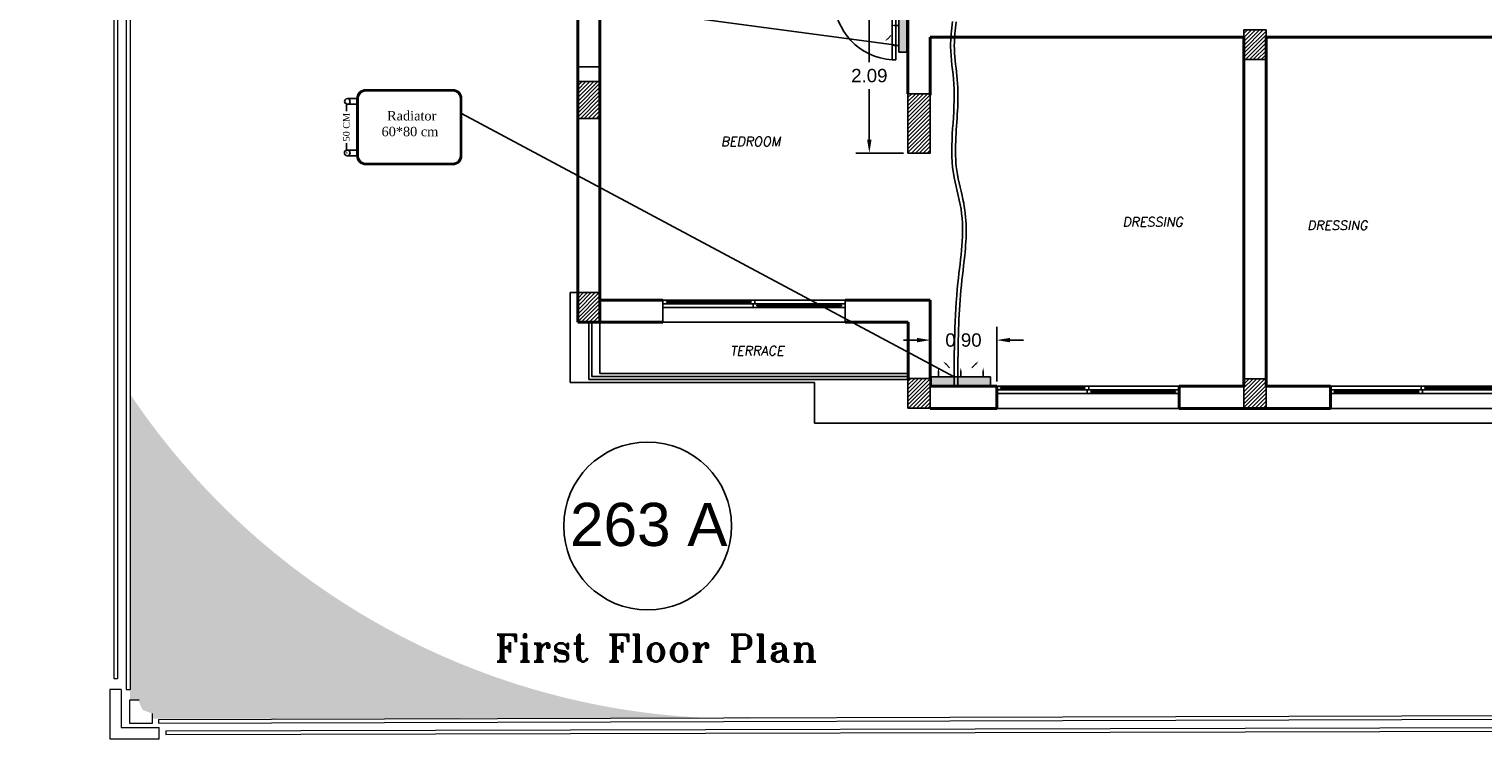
# Model space of a CAD drawing. Header units: metres. Extents: x -710577 to 709766, y -710660 to 709683.
# Tile 45 of 70: x -443 to -423, y -480 to -470. Entities that reach past the tile are written whole.
import ezdxf
from ezdxf.enums import TextEntityAlignment as Align

# ---------------------------------------------------------------- set-up
doc = ezdxf.new("R2010")
doc.units = ezdxf.units.M
doc.header["$LTSCALE"] = 50
doc.header["$MEASUREMENT"] = 0
doc.layers.add('500 LEGEND$0$A-TXT-35', color=3, linetype='Continuous', lineweight=35)
doc.layers.add('INT- WALL', color=7, linetype='Continuous', lineweight=40)
for name, color, linetype in [('DIM-IN', 5, 'Continuous'), ('FIR-263$0$first$0$ELEV3', 3, 'Continuous'), ('FIR-263$0$first$0$RN', 3, 'Continuous'), ('FR XREF$0$first$0$ELEV3', 3, 'Continuous'), ('FR XREF$0$INT- WINDOWS', 5, 'Continuous'), ('GR XREF$0$INT- COLUMN HATCH', 8, 'Continuous'), ('GR-263$0$ground$0$RN', 3, 'Continuous'), ('heating', 10, 'Continuous'), ('heating system', 1, 'Continuous'), ('INT- COLUMN', 251, 'Continuous'), ('INT- COLUMN HATCH', 8, 'Continuous'), ('INT- Demolishing', 45, 'Continuous'), ('INT- DOORS', 3, 'Continuous'), ('INT- WINDOWS', 5, 'Continuous'), ('M-TXT', 135, 'Continuous'), ('Samrt Heat', 1, 'Continuous'), ('smart heat', 7, 'Continuous')]:
    doc.layers.add(name, color=color, linetype=linetype)
doc.styles.add('AM3', font='times.ttf')
doc.styles.add('Arial', font='arial.ttf', dxfattribs={"width": 0.7, "height": 0.1079999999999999})
doc.styles.add('FIR-263$0$first$0$AXT', font='simplex.shx')
doc.styles.add('GR-263$0$ground$0$AXT', font='simplex.shx')
doc.styles.add('ROMANT', font='romant')
doc.styles.get("Standard").update_dxf_attribs({"font": 'arial.ttf'})
doc.dimstyles.new('35', dxfattribs={"dimscale": 0, "dimtxt": 0.09, "dimasz": 0.05, "dimexe": 0, "dimexo": 0, "dimgap": 0, "dimtad": 0, "dimzin": 0, "dimdsep": 46, "dimtxsty": 'AM3', "dimcen": 0, "dimadec": 3, "dimazin": 0, "dimtfac": 1, "dimtofl": 0, "dimtmove": 1, "dimatfit": 3, "dimfxl": 0.18, "dimtfill": 1, "dimtolj": 1, "dimtzin": 0, "dimarcsym": 0})
doc.dimstyles.get("Standard").update_dxf_attribs({"dimtxt": 0.18, "dimasz": 0.18, "dimexe": 0.18, "dimexo": 0.0625, "dimgap": 0.09, "dimtad": 0, "dimtih": 1, "dimtoh": 1, "dimzin": 0, "dimdsep": 46, "dimtxsty": 'Standard', "dimcen": 0.09, "dimadec": 0, "dimazin": 0, "dimtfac": 1, "dimtofl": 0, "dimtmove": 0, "dimatfit": 3, "dimfxl": 1, "dimtolj": 1, "dimtzin": 0, "dimarcsym": 0})
pattern_1 = [(45, (75890.5115332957, -24355.13841874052), (-2.651650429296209, 2.651650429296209), [])]
pattern_2 = [(44.99999999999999, (322.4196343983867, -720.2700544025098), (-0.02651650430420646, 0.02651650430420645), [])]

# ---------------------------------------------------------------- blocks, each defined once
blk = doc.blocks.new('GR-263$0$ground$0$RN')
at = {"style": 'GR-263$0$ground$0$AXT', "oblique": 10}
for tag, p in [('R1', (0, 0.75)), ('R2', (0, 0.5)), ('R3', (0, 0.25)), ('R4', (0, 0))]:
    blk.add_attdef(tag, text='', height=0.15, dxfattribs=at).set_placement(p, align=Align.MIDDLE)
blk = doc.blocks.new('*U1957')
for p, q in [((-10, 99.9999999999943), (-1230.000002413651, 99.99999999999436)), ((-1180.00000241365, 30.00000000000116), (-40.0000000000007, 30.0000000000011)), ((-1180.00000241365, 30.00000000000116), (-1180.00000241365, 19.99999999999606)), ((-1180.00000241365, 19.99999999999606), (-40.0000000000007, 19.999999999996)), ((-40.0000000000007, 30.0000000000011), (-40.0000000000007, 19.999999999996)), ((40.0000000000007, 79.9999999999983), (1180.00000241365, 79.9999999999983)), ((40.0000000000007, 79.9999999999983), (40.0000000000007, 69.99999999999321)), ((40.0000000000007, 69.99999999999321), (1180.00000241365, 69.99999999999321)), ((1180.00000241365, 79.9999999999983), (1180.00000241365, 69.99999999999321))]:
    blk.add_line(p, q)
for points in [[(-1230.000002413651, 300.0000000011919), (1230.000002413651, 300.0000000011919), (1230.000002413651, 0), (-1230.000002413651, 5.878304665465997e-14)], [(-1230.000002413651, 5.878304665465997e-14), (-1230.000002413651, 49.99999999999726), (10, 49.9999999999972), (10, 0)], [(-10, 49.9999999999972), (-10, 99.9999999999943), (1230.000002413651, 99.9999999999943), (1230.000002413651, 49.9999999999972)]]:
    blk.add_lwpolyline(points, close=True)
for points in [[(-1170.00000241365, 19.99999999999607), (-1170.00000241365, 5.878304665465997e-14), (-1230.000002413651, 5.878304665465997e-14), (-1230.000002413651, 49.99999999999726), (-1170.00000241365, 49.99999999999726), (-1170.00000241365, 30.00000000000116)], [(-50.0000000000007, 19.99999999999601), (-50.0000000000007, 0), (10, 0), (10, 49.9999999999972), (-50.0000000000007, 49.9999999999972), (-50.0000000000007, 30.0000000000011)], [(50.0000000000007, 69.99999999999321), (50.0000000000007, 49.9999999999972), (-10, 49.9999999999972), (-10, 99.9999999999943), (50.0000000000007, 99.9999999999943), (50.0000000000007, 79.9999999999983)], [(1170.00000241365, 69.99999999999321), (1170.00000241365, 49.9999999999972), (1230.000002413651, 49.9999999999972), (1230.000002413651, 99.9999999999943), (1170.00000241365, 99.9999999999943), (1170.00000241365, 79.9999999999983)]]:
    blk.add_lwpolyline(points)
blk = doc.blocks.new('*U1958')
for p, q in [((-10, 99.9999999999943), (-1230.000090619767, 99.99999999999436)), ((-1180.000090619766, 30.00000000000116), (-40.0000000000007, 30.0000000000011)), ((-1180.000090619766, 30.00000000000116), (-1180.000090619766, 19.99999999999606)), ((-1180.000090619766, 19.99999999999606), (-40.0000000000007, 19.999999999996)), ((-40.0000000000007, 30.0000000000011), (-40.0000000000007, 19.999999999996)), ((40.0000000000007, 79.9999999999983), (1180.000090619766, 79.9999999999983)), ((40.0000000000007, 79.9999999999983), (40.0000000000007, 69.99999999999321)), ((40.0000000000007, 69.99999999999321), (1180.000090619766, 69.99999999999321)), ((1180.000090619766, 79.9999999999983), (1180.000090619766, 69.99999999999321))]:
    blk.add_line(p, q)
for points in [[(-1230.000090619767, 300.0000000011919), (1230.000090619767, 300.0000000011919), (1230.000090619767, 0), (-1230.000090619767, 5.878305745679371e-14)], [(-1230.000090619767, 5.878305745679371e-14), (-1230.000090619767, 49.99999999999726), (10, 49.9999999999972), (10, 0)], [(-10, 49.9999999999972), (-10, 99.9999999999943), (1230.000090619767, 99.9999999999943), (1230.000090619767, 49.9999999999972)]]:
    blk.add_lwpolyline(points, close=True)
for points in [[(-1170.000090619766, 19.99999999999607), (-1170.000090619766, 5.878305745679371e-14), (-1230.000090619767, 5.878305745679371e-14), (-1230.000090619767, 49.99999999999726), (-1170.000090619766, 49.99999999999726), (-1170.000090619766, 30.00000000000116)], [(-50.0000000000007, 19.99999999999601), (-50.0000000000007, 0), (10, 0), (10, 49.9999999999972), (-50.0000000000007, 49.9999999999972), (-50.0000000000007, 30.0000000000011)], [(50.0000000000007, 69.99999999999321), (50.0000000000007, 49.9999999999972), (-10, 49.9999999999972), (-10, 99.9999999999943), (50.0000000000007, 99.9999999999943), (50.0000000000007, 79.9999999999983)], [(1170.000090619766, 69.99999999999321), (1170.000090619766, 49.9999999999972), (1230.000090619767, 49.9999999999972), (1230.000090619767, 99.9999999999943), (1170.000090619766, 99.9999999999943), (1170.000090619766, 79.9999999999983)]]:
    blk.add_lwpolyline(points)
blk = doc.blocks.new('first$0$D90')
at = {"layer": 'INT- DOORS'}
for p, q in [((0.115000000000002, 0.8284926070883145), (0.0650000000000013, 0.8284926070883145)), ((0.0650000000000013, 0), (0.0650000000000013, 0.8284926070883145)), ((0.115000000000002, 0), (0.1150000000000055, 0.8284926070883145)), ((0, -0.1199999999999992), (0, 0)), ((0, -1.8e-15), (0.0650000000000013, 0)), ((0.0300000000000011, -0.1199999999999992), (0.0300000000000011, 0)), ((0.0650000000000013, -0.0500000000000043), (0.0650000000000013, 0)), ((0.0650000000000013, 0), (0.115000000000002, 0)), ((0.9600000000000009, -0.1199999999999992), (0.9599999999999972, 0)), ((0, -0.1199999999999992), (0.0800000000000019, -0.120000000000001)), ((0.0650000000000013, -0.0500000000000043), (0.0800000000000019, -0.0500000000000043)), ((0.0800000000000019, -0.1199999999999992), (0.0800000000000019, -0.0500000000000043)), ((0.879999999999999, -0.1200000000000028), (0.8800000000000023, -0.0500000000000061)), ((0.879999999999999, -0.0500000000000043), (0.8949999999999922, -0.0500000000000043)), ((0.8800000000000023, -0.120000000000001), (0.9600000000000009, -0.1199999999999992)), ((0.894999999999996, -3.6e-15), (0.9600000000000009, -3.6e-15)), ((0.8949999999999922, -0.0500000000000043), (0.894999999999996, -3.6e-15)), ((0.9299999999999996, -0.120000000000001), (0.929999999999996, -1.8e-15))]:
    blk.add_line(p, q, dxfattribs=at)
blk.add_arc((0.0650000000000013, 0), 0.8299999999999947, 359.9999999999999, 86.54635600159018, dxfattribs=at)
blk = doc.blocks.new('FIR-263$0$first$0$RN')
at = {"style": 'FIR-263$0$first$0$AXT', "oblique": 10}
for tag, p in [('R1', (0, 0.75)), ('R2', (0, 0.5)), ('R3', (0, 0.25)), ('R4', (0, 0))]:
    blk.add_attdef(tag, text='', height=0.15, dxfattribs=at).set_placement(p, align=Align.MIDDLE)
blk = doc.blocks.new('*D2010')
at = {"layer": 'DIM-IN', "color": 0, "lineweight": -2, "transparency": 16777216}
for p, q in [((-431.2437835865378, -469.9928290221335), (-431.8820790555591, -469.9928290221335)), ((-431.7020790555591, -470.1728290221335), (-431.7020790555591, -470.8536535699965)), ((-431.7020790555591, -471.8982843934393), (-431.7020790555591, -471.2174598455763)), ((-431.2437835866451, -472.0782843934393), (-431.8820790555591, -472.0782843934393))]:
    blk.add_line(p, q, dxfattribs=at)
at = {"layer": 'DIM-IN', "color": 0, "transparency": 16777216}
for points in [[(-431.7320790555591, -470.1728290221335), (-431.6720790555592, -470.1728290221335), (-431.7020790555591, -469.9928290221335)], [(-431.7320790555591, -471.8982843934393), (-431.6720790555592, -471.8982843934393), (-431.7020790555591, -472.0782843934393)]]:
    blk.add_solid(points, dxfattribs=at)
at = {"layer": 'DIM-IN', "color": 0, "transparency": 16777216, "insert": (-431.7020790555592, -471.0355567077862), "char_height": 0.18, "attachment_point": 5}
blk.add_mtext('\\A1;2.09', dxfattribs=at)
blk = doc.blocks.new('A$C4BE8651F')
h = blk.add_hatch(color=240)
h.set_gradient(color1=(250, 5, 38), color2=(238, 110, 242), tint=1, name='INVCURVED')
h.paths.add_polyline_path([(-0.4668932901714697, 0.06137046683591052), (-0.4668932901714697, 0.01214402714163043), (-0.4668932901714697, -0.03862953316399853), (0.1932455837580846, -0.03846275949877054), (0.1932455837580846, 0.0615372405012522)])
at = {"color": 1}
for p, q in [((0.1932455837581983, 0.06214402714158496), (-0.4668932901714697, 0.06214402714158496)), ((-0.4668932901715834, -0.03846275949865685), (-0.4668932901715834, 0.06153724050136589)), ((0.1932455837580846, -0.03846275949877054), (0.1932455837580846, 0.0615372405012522)), ((0.1932455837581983, -0.03785597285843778), (-0.4668932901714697, -0.03785597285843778))]:
    blk.add_line(p, q, dxfattribs=at)
for points in [[(-0.3854488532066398, 0.1617818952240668, 0, 0.019125, 0), (-0.3854488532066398, 0.1171557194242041, 0.019125, 0.019125, 0), (-0.3854488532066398, 0.1171557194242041, 0.019125, 0.019125, 0)], [(-0.3318341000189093, 0.2324796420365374, 0, 0.019125, 0), (-0.3002786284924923, 0.200924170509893, 0.019125, 0.019125, 0), (-0.3002786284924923, 0.200924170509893, 0.019125, 0.019125, 0)], [(-0.1368238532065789, 0.1617818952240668, 0, 0.019125, 0), (-0.1368238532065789, 0.1171557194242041, 0.019125, 0.019125, 0), (-0.1368238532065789, 0.1171557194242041, 0.019125, 0.019125, 0)], [(0.05818639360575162, 0.2324796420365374, 0, 0.019125, 0), (0.02663092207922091, 0.200924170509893, 0.019125, 0.019125, 0), (0.02663092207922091, 0.200924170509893, 0.019125, 0.019125, 0)], [(0.1118011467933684, 0.1617818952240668, 0, 0.019125, 0), (0.1118011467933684, 0.1171557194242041, 0.019125, 0.019125, 0), (0.1118011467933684, 0.1171557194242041, 0.019125, 0.019125, 0)]]:
    blk.add_lwpolyline(points, format="xyseb", dxfattribs=at)
for points in [[(-0.3002786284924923, 0.200924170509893), (-0.2611363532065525, 0.1617818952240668)], [(0.02663092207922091, 0.200924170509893), (-0.01251135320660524, 0.1617818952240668)], [(-0.3854488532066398, 0.1171557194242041), (-0.3854488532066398, 0.06180018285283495)], [(-0.1368238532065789, 0.1171557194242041), (-0.1368238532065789, 0.06180018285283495)], [(0.1118011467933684, 0.1171557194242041), (0.1118011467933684, 0.06180018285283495)]]:
    blk.add_lwpolyline(points, dxfattribs=at)
blk = doc.blocks.new('A$C55C45C6C')
at = {"layer": 'heating', "color": 1}
for p, q in [((-0.2158227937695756, 0.5957406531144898), (-0.3727055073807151, 0.5957406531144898)), ((-0.3727055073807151, 0.5025716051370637), (-0.2158227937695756, 0.5025716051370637))]:
    blk.add_line(p, q, dxfattribs=at)
at = {"layer": 'heating', "color": 5}
for p, q in [((-0.3744792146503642, -0.2496371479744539), (-0.2158227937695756, -0.2496371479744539)), ((-0.3744792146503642, -0.34280619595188), (-0.2158227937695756, -0.34280619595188))]:
    blk.add_line(p, q, dxfattribs=at)
at = {"layer": 'heating system', "color": 4, "linetype": 'ByBlock', "lineweight": -2, "ltscale": 0.3}
for points in [[(-0.0690124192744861, 0.7425510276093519), (1.36087907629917, 0.7425510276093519, -0.4142135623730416), (1.50768945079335, 0.5957406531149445), (1.50768945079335, -0.3428061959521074, -0.4142135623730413), (1.36087907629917, -0.489616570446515), (-0.0690124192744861, -0.489616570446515, -0.414213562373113), (-0.2158227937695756, -0.3428061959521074), (-0.2158227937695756, 0.5957406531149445, -0.4142135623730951)], [(-0.0690124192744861, 0.7220758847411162), (1.36087907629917, 0.7220758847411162, -0.4142135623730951), (1.487214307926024, 0.5957406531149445), (1.487214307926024, -0.3428061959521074, -0.4142135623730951), (1.36087907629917, -0.4691414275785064), (-0.0690124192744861, -0.4691414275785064, -0.4142135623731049), (-0.1953476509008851, -0.3428061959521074), (-0.1953476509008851, 0.5957406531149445, -0.4142135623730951)]]:
    blk.add_lwpolyline(points, format="xyb", close=True, dxfattribs=at)
at = {"layer": 'heating system', "color": 1, "linetype": 'ByBlock', "lineweight": -2, "ltscale": 0.3}
blk.add_circle((-0.3727055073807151, 0.5491561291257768), 0.0465845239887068, dxfattribs=at)
at = {"layer": 'heating system', "color": 5, "linetype": 'ByBlock', "lineweight": -2, "ltscale": 0.3}
blk.add_circle((-0.3744792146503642, -0.2962216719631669), 0.0465845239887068, dxfattribs=at)
blk = doc.blocks.new('*D2017')
at = {"layer": 'Samrt Heat', "color": 0, "lineweight": -2, "transparency": 16777216}
for p, q in [((-438.7482635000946, -471.4330173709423), (-438.7482635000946, -471.5473178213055)), ((-438.7482635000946, -472.0253817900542), (-438.7482635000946, -471.9110813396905)), ((-438.7368885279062, -472.0753817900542), (-438.7482635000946, -472.0753817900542))]:
    blk.add_line(p, q, dxfattribs=at)
at = {"layer": 'Samrt Heat', "color": 0, "transparency": 16777216}
for points in [[(-438.7565968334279, -471.4330173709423), (-438.7399301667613, -471.4330173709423), (-438.7482635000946, -471.3830173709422)], [(-438.7565968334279, -472.0253817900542), (-438.7399301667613, -472.0253817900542), (-438.7482635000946, -472.0753817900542)]]:
    blk.add_solid(points, dxfattribs=at)
at = {"layer": 'Samrt Heat', "color": 0, "transparency": 16777216, "insert": (-438.7482635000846, -471.7291995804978), "char_height": 0.09, "attachment_point": 5, "rotation": 90, "style": 'AM3', "bg_fill": 3, "box_fill_scale": 1.25, "bg_fill_color": 256, "bg_fill_true_color": 13158600, "bg_fill_transparency": 0}
blk.add_mtext('\\A1;50 CM', dxfattribs=at)
blk = doc.blocks.new('*D2018')
at = {"layer": 'DIM-IN', "color": 0, "lineweight": -2, "transparency": 16777216}
for p, q in [((-430.8812835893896, -475.1555663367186), (-430.8812835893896, -474.417644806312)), ((-429.9859593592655, -475.1555663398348), (-429.9859593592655, -474.417644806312)), ((-431.0612835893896, -474.597644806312), (-431.2412835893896, -474.597644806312)), ((-429.8059593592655, -474.597644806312), (-429.6259593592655, -474.597644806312))]:
    blk.add_line(p, q, dxfattribs=at)
at = {"layer": 'DIM-IN', "color": 0, "transparency": 16777216}
for points in [[(-431.0612835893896, -474.567644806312), (-431.0612835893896, -474.627644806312), (-430.8812835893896, -474.597644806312)], [(-429.8059593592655, -474.567644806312), (-429.8059593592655, -474.627644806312), (-429.9859593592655, -474.597644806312)]]:
    blk.add_solid(points, dxfattribs=at)
at = {"layer": 'DIM-IN', "color": 0, "transparency": 16777216, "insert": (-430.4336214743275, -474.597644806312), "char_height": 0.18, "attachment_point": 5}
blk.add_mtext('\\A1;0.90', dxfattribs=at)

msp = doc.modelspace()

# ---------------------------------------------------------------- hatches: boundary and pattern name
at = {"layer": '500 LEGEND$0$A-TXT-35'}
h = msp.add_hatch(color=1, dxfattribs=at)
h.dxf.hatch_style = 1
edge = h.paths.add_edge_path()
edge.add_line((-441.6622644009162, -479.4422862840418), (-441.5550525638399, -479.4422862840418))
edge.add_line((-441.55505256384, -479.4422862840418), (-441.4975437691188, -479.5762779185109))
edge.add_line((-441.497543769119, -479.5762779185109), (-441.370202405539, -479.6271364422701))
edge.add_line((-441.3702024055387, -479.6271364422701), (-441.3702024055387, -479.6973813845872))
edge.add_line((-441.3702024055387, -479.6973813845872), (-432.9431582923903, -479.6821220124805))
edge.add_arc((-433.4619256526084, -469.8162963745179), 9.879455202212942, 213.8971969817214, 273.0099692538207, ccw=False)
edge.add_line((-441.6622644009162, -475.3261130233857), (-441.6622644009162, -479.4422862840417))
at = {"layer": 'GR XREF$0$INT- COLUMN HATCH'}
h = msp.add_hatch(dxfattribs=at)
h.set_pattern_fill('ANSI31', color=256, scale=29.99999999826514, style=0)
h.set_pattern_definition(pattern_1)
h.paths.add_polyline_path([(-433.7491559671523, -471.9904706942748), (-434.0491559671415, -471.9904706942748), (-434.0491559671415, -471.2904706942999), (-433.7491559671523, -471.2904706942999)])
h = msp.add_hatch(dxfattribs=at)
h.set_pattern_fill('ANSI31', color=256, scale=29.99999999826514, style=0)
h.set_pattern_definition(pattern_1)
h.paths.add_polyline_path([(-434.0491559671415, -471.9904706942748), (-433.7491559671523, -471.9904706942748), (-433.7491559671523, -471.2904706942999), (-434.0491559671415, -471.2904706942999)])
h = msp.add_hatch(dxfattribs=at)
h.set_pattern_fill('ANSI31', color=256, scale=29.99999999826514, style=0)
h.set_pattern_definition(pattern_1)
h.paths.add_polyline_path([(-443.0243687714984, -472.7854514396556), (-442.7243687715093, -472.7854514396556), (-442.7243687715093, -472.2854514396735), (-443.0243687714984, -472.2854514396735)])
h = msp.add_hatch(dxfattribs=at)
h.set_pattern_fill('ANSI31', color=256, scale=29.99999999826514, style=0)
h.set_pattern_definition(pattern_1)
h.paths.add_polyline_path([(-424.7739431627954, -472.7854514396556), (-425.0739431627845, -472.7854514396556), (-425.0739431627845, -472.2854514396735), (-424.7739431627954, -472.2854514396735)])
h = msp.add_hatch(dxfattribs=at)
h.set_pattern_fill('ANSI31', color=256, scale=29.99999999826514, style=0)
h.set_pattern_definition([(45, (74985.51153334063, -24342.92810621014), (-2.651650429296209, 2.651650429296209), [])])
h.paths.add_polyline_path([(-429.2241559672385, -473.2583675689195), (-429.5241559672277, -473.2583675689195), (-429.5241559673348, -472.4583675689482), (-429.2241559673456, -472.4583675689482)])
h = msp.add_hatch(dxfattribs=at)
h.set_pattern_fill('ANSI31', color=256, scale=29.99999999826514, style=0)
h.set_pattern_definition([(45, (75890.49025281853, -24355.13841874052), (-2.651650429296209, 2.651650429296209), [])])
h.paths.add_polyline_path([(-443.0243688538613, -475.5302526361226), (-442.7243688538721, -475.5302526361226), (-442.7243687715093, -475.130252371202), (-443.0243687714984, -475.130252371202)])
h = msp.add_hatch(dxfattribs=at)
h.set_pattern_fill('ANSI31', color=256, scale=29.99999999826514, style=0)
h.set_pattern_definition(pattern_1)
h.paths.add_polyline_path([(-438.5741559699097, -476.688347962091), (-438.2741559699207, -476.688347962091), (-438.2741559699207, -476.2883479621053), (-438.5741559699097, -476.2883479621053)])
h = msp.add_hatch(dxfattribs=at)
h.set_pattern_fill('ANSI31', color=256, scale=29.99999999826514, style=0)
h.set_pattern_definition(pattern_1)
h.paths.add_polyline_path([(-433.7491559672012, -476.6902526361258), (-434.0491559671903, -476.6902526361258), (-434.0491559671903, -476.2902526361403), (-433.7491559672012, -476.2902526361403)])
h = msp.add_hatch(dxfattribs=at)
h.set_pattern_fill('ANSI31', color=256, scale=29.99999999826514, style=0)
h.set_pattern_definition(pattern_1)
h.paths.add_polyline_path([(-434.0491559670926, -476.6902526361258), (-433.7491559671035, -476.6902526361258), (-433.7491559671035, -476.2902526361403), (-434.0491559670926, -476.2902526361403)])
h = msp.add_hatch(dxfattribs=at)
h.set_pattern_fill('ANSI31', color=256, scale=29.99999999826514, style=0)
h.set_pattern_definition(pattern_1)
h.paths.add_polyline_path([(-429.2241559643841, -476.688347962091), (-429.5241559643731, -476.688347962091), (-429.5241559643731, -476.2883479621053), (-429.2241559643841, -476.2883479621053)])
at = {"layer": 'INT- COLUMN HATCH'}
h = msp.add_hatch(dxfattribs=at)
h.set_pattern_fill('ANSI31', color=256, scale=0.3000000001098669, style=0)
h.set_pattern_definition(pattern_2)
h.paths.add_polyline_path([(-426.3563565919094, -470.8182843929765), (-426.6563565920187, -470.8182843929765), (-426.6563200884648, -470.4182843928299), (-426.3563200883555, -470.4182843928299)])
h = msp.add_hatch(dxfattribs=at)
h.set_pattern_fill('ANSI31', color=256, scale=0.3000000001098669, style=0)
h.set_pattern_definition(pattern_2)
h.paths.add_polyline_path([(-426.6562835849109, -470.8182843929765), (-426.3562835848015, -470.8182843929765), (-426.3563200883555, -470.4182843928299), (-426.6563200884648, -470.4182843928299)])
h = msp.add_hatch(dxfattribs=at)
h.set_pattern_fill('ANSI31', color=256, scale=0.3000000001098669, style=0)
h.set_pattern_definition(pattern_2)
h.paths.add_polyline_path([(-435.6314963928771, -471.613265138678), (-435.3314963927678, -471.613265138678), (-435.3314963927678, -471.1132651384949), (-435.6314963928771, -471.1132651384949)])
h = msp.add_hatch(dxfattribs=at)
h.set_pattern_fill('ANSI31', color=256, scale=0.3000000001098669, style=0)
h.set_pattern_definition([(44.99999999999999, (313.3696343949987, -720.140054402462), (-0.02651650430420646, 0.02651650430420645), [])])
h.paths.add_polyline_path([(-431.1812835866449, -472.078284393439), (-430.8812835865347, -472.078284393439), (-430.8812835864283, -471.278284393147), (-431.1812835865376, -471.278284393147)])
h = msp.add_hatch(dxfattribs=at)
h.set_pattern_fill('ANSI31', color=256, scale=0.3000000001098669, style=0)
h.set_pattern_definition([(44.99999999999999, (322.419421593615, -720.2700544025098), (-0.02651650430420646, 0.02651650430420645), [])])
h.paths.add_polyline_path([(-435.6314964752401, -474.358066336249), (-435.3314964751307, -474.358066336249), (-435.3314963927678, -473.9580660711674), (-435.6314963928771, -473.9580660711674)])
h = msp.add_hatch(dxfattribs=at)
h.set_pattern_fill('ANSI31', color=256, scale=0.3000000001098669, style=0)
h.set_pattern_definition(pattern_2)
h.paths.add_polyline_path([(-431.1812835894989, -475.5161616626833), (-430.8812835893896, -475.5161616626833), (-430.8812835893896, -475.1161616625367), (-431.1812835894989, -475.1161616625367)])
h = msp.add_hatch(dxfattribs=at)
h.set_pattern_fill('ANSI31', color=256, scale=0.3000000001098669, style=0)
h.set_pattern_definition(pattern_2)
h.paths.add_polyline_path([(-426.3563565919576, -475.5180663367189), (-426.6563565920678, -475.5180663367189), (-426.6563565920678, -475.1180663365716), (-426.3563565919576, -475.1180663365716)])
h = msp.add_hatch(dxfattribs=at)
h.set_pattern_fill('ANSI31', color=256, scale=0.3000000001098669, style=0)
h.set_pattern_definition(pattern_2)
h.paths.add_polyline_path([(-426.6562835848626, -475.5180663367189), (-426.3562835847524, -475.5180663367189), (-426.3562835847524, -475.1180663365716), (-426.6562835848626, -475.1180663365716)])

# ---------------------------------------------------------------- linework, layer by layer
at = {"color": 5}
msp.add_spline([(-430.5814476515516, -470.3055484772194), (-430.6066881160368, -470.6440481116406), (-430.5624350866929, -471.1452993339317), (-430.5697934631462, -472.346816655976), (-430.4665295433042, -472.8333279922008), (-430.5078022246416, -473.8240913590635), (-430.5608577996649, -475.2117939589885)], degree=3, dxfattribs=at)
at = {"color": 1}
msp.add_open_spline([(-430.5317794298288, -470.3112989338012), (-430.5443502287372, -470.4198762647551), (-430.5566002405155, -470.5265899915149), (-430.5569185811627, -470.7630239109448), (-430.5361783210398, -470.8972548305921), (-430.507314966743, -471.1744439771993), (-430.5055413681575, -471.3164564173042), (-430.5178588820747, -471.5952786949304), (-430.5298246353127, -471.7335429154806), (-430.5427432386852, -472.0013025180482), (-430.5440686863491, -472.1308908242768), (-430.5156156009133, -472.4057260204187), (-430.4732520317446, -472.5519641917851), (-430.4131497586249, -472.8284907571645), (-430.3984129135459, -472.9557822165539), (-430.3952885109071, -473.2079620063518), (-430.4044318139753, -473.3339568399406), (-430.4350334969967, -473.6378843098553), (-430.458543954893, -473.8144249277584), (-430.4873557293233, -474.1662103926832), (-430.495976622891, -474.3418541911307), (-430.5083077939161, -474.7488988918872), (-430.5095835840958, -474.9802761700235), (-430.51085855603, -475.2120689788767)], degree=3, knots=[0, 0, 0, 0, 0.3263995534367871, 0.3263995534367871, 0.7382162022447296, 0.7382162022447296, 1.150032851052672, 1.150032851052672, 1.561849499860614, 1.561849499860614, 1.9591495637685, 1.9591495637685, 2.421678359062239, 2.421678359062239, 2.793474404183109, 2.793474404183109, 3.165270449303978, 3.165270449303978, 3.694708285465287, 3.694708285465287, 4.224146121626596, 4.224146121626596, 4.921869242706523, 4.921869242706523, 4.921869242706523, 4.921869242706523], dxfattribs=at)
at = {"layer": 'FIR-263$0$first$0$ELEV3'}
msp.add_line((-435.6308511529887, -473.9580663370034), (-435.7311744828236, -473.9580663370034), dxfattribs=at)
at = {"layer": 'FR XREF$0$first$0$ELEV3'}
for p, q in [((-435.7311744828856, -475.1682413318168), (-435.7311744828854, -473.9580663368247)), ((-435.3312836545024, -474.3580666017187), (-435.3312836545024, -475.0482413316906)), ((-431.1812835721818, -475.0482413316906), (-435.3312836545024, -475.0482413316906)), ((-432.4411737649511, -475.1682413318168), (-435.7311744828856, -475.1682413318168)), ((-432.4411737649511, -475.1682413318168), (-432.4411737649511, -475.7180663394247)), ((-432.4411737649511, -475.7180663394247), (-420.5709609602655, -475.7180663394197))]:
    msp.add_line(p, q, dxfattribs=at)
at = {"layer": 'FR XREF$0$INT- WINDOWS'}
for points in [[(-431.1808511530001, -475.1283104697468), (-435.4808512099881, -475.1280784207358), (-435.4808512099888, -474.3580663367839)], [(-431.1808511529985, -475.0883104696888), (-435.4408512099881, -475.0880806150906), (-435.4408512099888, -474.3580663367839)]]:
    msp.add_lwpolyline(points, dxfattribs=at)
at = {"layer": 'GR-263$0$ground$0$RN'}
msp.add_circle((-434.6900528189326, -477.1015291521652), 1.13063356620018, dxfattribs=at)
at = {"layer": 'INT- COLUMN'}
for points in [[(-426.3563565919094, -470.8182843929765), (-426.6563565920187, -470.8182843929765), (-426.6563200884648, -470.4182843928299), (-426.3563200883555, -470.4182843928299)], [(-426.6562835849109, -470.8182843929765), (-426.3562835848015, -470.8182843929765), (-426.3563200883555, -470.4182843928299), (-426.6563200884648, -470.4182843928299)], [(-435.6314963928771, -471.6132651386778), (-435.3314963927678, -471.6132651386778), (-435.3314963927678, -471.1132651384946), (-435.6314963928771, -471.1132651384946)], [(-431.1812835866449, -472.078284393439), (-430.8812835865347, -472.078284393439), (-430.8812835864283, -471.278284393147), (-431.1812835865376, -471.278284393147)], [(-435.6314964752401, -474.3580663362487), (-435.3314964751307, -474.3580663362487), (-435.3314963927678, -473.9580660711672), (-435.6314963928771, -473.9580660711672)], [(-431.1812835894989, -475.5161616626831), (-430.8812835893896, -475.5161616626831), (-430.8812835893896, -475.1161616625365), (-431.1812835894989, -475.1161616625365)], [(-426.3563565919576, -475.5180663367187), (-426.6563565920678, -475.5180663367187), (-426.6563565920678, -475.1180663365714), (-426.3563565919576, -475.1180663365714)], [(-426.6562835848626, -475.5180663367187), (-426.3562835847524, -475.5180663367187), (-426.3562835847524, -475.1180663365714), (-426.6562835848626, -475.1180663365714)]]:
    msp.add_lwpolyline(points, close=True, dxfattribs=at)
at = {"layer": 'INT- Demolishing'}
msp.add_lwpolyline([(-435.6312835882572, -470.2580663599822), (-435.3312835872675, -470.2580663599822), (-435.3312835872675, -470.9180663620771), (-435.6312835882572, -470.9180663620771)], close=True, dxfattribs=at)
at = {"layer": 'INT- WALL'}
for p, q in [((-435.3312835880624, -474.358066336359), (-435.3312835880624, -469.9932651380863)), ((-431.1812835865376, -471.278284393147), (-431.1812835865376, -469.9928290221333)), ((-426.6562835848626, -470.5180663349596), (-430.8812835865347, -470.5180663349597)), ((-430.8812835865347, -471.2981753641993), (-430.8812835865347, -470.5180663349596)), ((-426.6563565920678, -470.5180663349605), (-426.6563565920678, -475.2180663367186)), ((-426.6562835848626, -475.2180663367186), (-426.6562835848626, -470.5180663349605)), ((-426.3563565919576, -475.2180663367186), (-426.3563565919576, -470.5180663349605)), ((-426.3563565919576, -470.5180663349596), (-422.1313565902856, -470.5180663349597)), ((-426.3562835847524, -470.5180663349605), (-426.3562835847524, -475.2180663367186)), ((-434.486283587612, -474.0580663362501), (-435.3312835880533, -474.0580663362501)), ((-432.0262834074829, -474.0580663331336), (-430.8812835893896, -474.0580663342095)), ((-430.8812835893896, -475.1161616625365), (-430.8812835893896, -474.0580663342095)), ((-434.4862835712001, -474.3580663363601), (-435.6312835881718, -474.358066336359)), ((-432.0262834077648, -474.3580663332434), (-431.1808511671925, -474.3580663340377)), ((-431.1808511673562, -475.128310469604), (-431.1808511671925, -474.3580663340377)), ((-430.8812835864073, -475.2180663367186), (-429.9859593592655, -475.2180663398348)), ((-429.9859593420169, -475.5180663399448), (-429.9859593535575, -475.2180663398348)), ((-427.5259593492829, -475.2180663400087), (-426.6562835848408, -475.2180663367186)), ((-427.5259593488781, -475.5180663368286), (-427.5259593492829, -475.2180663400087)), ((-425.4866808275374, -475.2180663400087), (-426.3563565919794, -475.2180663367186)), ((-425.4866808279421, -475.5180663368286), (-425.4866808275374, -475.2180663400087)), ((-430.8812835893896, -475.5180663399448), (-429.985959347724, -475.5180663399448)), ((-425.4866808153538, -475.5180662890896), (-427.5266804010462, -475.5180662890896)), ((-427.5259593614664, -475.5180662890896), (-425.4859597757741, -475.5180662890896))]:
    msp.add_line(p, q, dxfattribs=at)
msp.add_lwpolyline([(-436.1516358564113, -467.9532651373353), (-435.6312835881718, -467.9532651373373), (-435.6312835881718, -474.358066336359)], dxfattribs=at)
at = {"layer": 'INT- WINDOWS'}
for points in [[(-431.1808511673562, -475.128310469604), (-435.4808512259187, -475.1280784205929), (-435.4808512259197, -474.358066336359)], [(-431.1808511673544, -475.0883104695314), (-435.4408512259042, -475.0880806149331), (-435.4408512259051, -474.358066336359)]]:
    msp.add_lwpolyline(points, dxfattribs=at)
at = {"layer": 'Samrt Heat', "color": 240, "lineweight": 0, "true_color": 0xed1f24}
for p, q in [((-441.1806659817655, -479.8585728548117), (-405.1385288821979, -479.7719421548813)), ((-441.1806659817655, -479.9090940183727), (-405.1385288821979, -479.8224633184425))]:
    msp.add_line(p, q, dxfattribs=at)
at = {"layer": 'smart heat', "color": 240, "lineweight": 0, "true_color": 0xed1f24}
for p, q in [((-441.7139909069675, -454.3764860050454), (-441.7139909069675, -479.3052938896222)), ((-441.6634697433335, -454.3764860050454), (-441.6634697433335, -479.3052938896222)), ((-441.8333871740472, -454.5268924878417), (-441.8333871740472, -479.1537303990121)), ((-441.8839083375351, -479.1537303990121), (-441.8333871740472, -479.1537303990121)), ((-441.9347001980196, -479.3052938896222), (-441.9347001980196, -479.9692804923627)), ((-441.7831367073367, -479.3052938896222), (-441.9347001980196, -479.3052938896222)), ((-441.7831367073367, -479.3052938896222), (-441.7831367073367, -479.8177170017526)), ((-441.7139909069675, -479.3052938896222), (-441.6634697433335, -479.3052938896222)), ((-441.5398697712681, -479.4486481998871), (-441.6697784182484, -479.4486481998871)), ((-441.6697784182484, -479.4486481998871), (-441.6697784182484, -479.7589866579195)), ((-441.6697784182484, -479.7589866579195), (-441.3594399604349, -479.7589866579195)), ((-441.3594399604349, -479.7589866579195), (-441.3594399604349, -479.6290780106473)), ((-441.2810457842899, -479.7070093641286), (-410.9998357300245, -479.6203786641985)), ((-441.2810457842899, -479.7575305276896), (-410.9998357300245, -479.6708998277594)), ((-441.2810457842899, -479.7070093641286), (-441.2810457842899, -479.7575305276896)), ((-441.7831367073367, -479.8177170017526), (-441.270713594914, -479.8177170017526)), ((-441.270713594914, -479.9692804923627), (-441.270713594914, -479.8177170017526)), ((-441.1806659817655, -479.8585728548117), (-441.1806659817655, -479.9090940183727)), ((-441.9347001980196, -479.9692804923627), (-441.270713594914, -479.9692804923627))]:
    msp.add_line(p, q, dxfattribs=at)
at = {"layer": 'smart heat', "color": 1, "lineweight": 0}
msp.add_line((-441.8839083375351, -454.5268924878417), (-441.8839083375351, -479.1537303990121), dxfattribs=at)

# ---------------------------------------------------------------- block references
at = {"layer": 'FIR-263$0$first$0$RN'}
ref = msp.add_blockref('FIR-263$0$first$0$RN', (-433.2583403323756, -472.3393529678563), dxfattribs=dict(at, xscale=-0.8333333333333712, yscale=0.8333333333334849, zscale=0.8333333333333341))
ref.add_attrib('R2', 'BEDROOM ', dxfattribs={"layer": '0', "height": 0.1250000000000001, "style": 'FIR-263$0$first$0$AXT', "oblique": 10}).set_placement((-433.2583403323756, -471.9226863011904), align=Align.MIDDLE)
at = {"layer": 'FIR-263$0$first$0$RN', "xscale": 0.8333333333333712, "yscale": 0.8333333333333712, "zscale": 0.8333333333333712}
for p, values in [((-427.8823640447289, -473.4227371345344), {'R2': 'DRESSING'}), ((-425.3947000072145, -473.4680515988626), {'R2': 'DRESSING'}), ((-433.2155830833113, -475.1573640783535), {'R2': 'TERRACE'})]:
    msp.add_blockref('FIR-263$0$first$0$RN', p, dxfattribs=at).add_auto_attribs(values)
at = {"layer": 'GR-263$0$ground$0$RN'}
ref = msp.add_blockref('GR-263$0$ground$0$RN', (-434.6741622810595, -477.086169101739), dxfattribs=dict(at, xscale=0.01185875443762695, yscale=0.01185875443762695, zscale=0.01185875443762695))
ref.add_attrib('R2', '263 A', dxfattribs={"layer": '0', "height": 0.5812100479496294, "style": 'Arial'}).set_placement((-434.6741622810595, -477.0802397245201), align=Align.MIDDLE)
at = {"layer": 'INT- DOORS', "rotation": 180}
msp.add_blockref('first$0$D90', (-431.2812835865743, -469.9930470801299), dxfattribs=at)
at = {"layer": 'INT- WINDOWS', "yscale": 0.001000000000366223, "zscale": 0.001000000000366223, "rotation": 180}
for name, p, xscale in [('*U1958', (-433.2562834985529, -474.0580663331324), -0.001000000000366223), ('*U1957', (-428.7559593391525, -475.2180663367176), -0.001000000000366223), ('*U1957', (-424.2566808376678, -475.2180663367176), 0.001000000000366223)]:
    msp.add_blockref(name, p, dxfattribs=dict(at, xscale=xscale))
at = {"layer": 'smart heat', "xscale": -1.090679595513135, "yscale": 1.090679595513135, "zscale": 1.090679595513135, "rotation": 90.00000000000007}
msp.add_blockref('A$C4BE8651F', (-431.2358087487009, -470.5085679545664), dxfattribs=at)
at = {"layer": 'smart heat', "color": 0, "lineweight": -3, "xscale": 0.8190000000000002, "yscale": 0.8190000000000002, "zscale": 0.8190000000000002}
msp.add_blockref('A$C55C45C6C', (-438.4301900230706, -471.8327762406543), dxfattribs=at)
at = {"layer": 'smart heat', "xscale": 1.211865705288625, "yscale": 1.211865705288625, "zscale": 1.211865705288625}
msp.add_blockref('A$C4BE8651F', (-430.303761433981, -475.165917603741), dxfattribs=at)

# ---------------------------------------------------------------- texts
at = {"layer": 'M-TXT', "color": 244, "true_color": 0x991b1e, "style": 'ROMANT'}
msp.add_text('First Floor Plan', height=0.3641826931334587, dxfattribs=at).set_placement((-436.7473687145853, -478.9277490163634))
at = {"layer": 'smart heat', "color": 0, "linetype": 'ByBlock', "lineweight": -3, "ltscale": 0.3, "insert": (-437.8924157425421, -471.7887466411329), "char_height": 0.1275127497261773, "width": 1.27836320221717, "attachment_point": 5, "style": 'AM3'}
msp.add_mtext('\\A1; Radiator \\P60*80 cm\\P  ', dxfattribs=at)

# ---------------------------------------------------------------- dimensions: what is measured, and where the dimension line sits
at = {"layer": 'DIM-IN', "color": 0}
dim = msp.add_linear_dim(base=(-431.7020790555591, -469.9928290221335), p1=(-431.1812835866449, -472.078284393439), p2=(-431.1812835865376, -469.9928290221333), angle=90, dimstyle='Standard', dxfattribs=at)
dim.commit()
dim.dimension.update_dxf_attribs({"geometry": '*D2010', "text_midpoint": (-431.7020790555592, -471.0355567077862)})
dim = msp.add_linear_dim(base=(-429.9859593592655, -474.597644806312), p1=(-430.8812835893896, -475.2180663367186), p2=(-429.9859593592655, -475.2180663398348), dimstyle='Standard', dxfattribs=at)
dim.commit()
dim.dimension.update_dxf_attribs({"geometry": '*D2018', "text_midpoint": (-430.4336214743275, -474.597644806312)})

# ---------------------------------------------------------------- leaders
at = {"layer": 'Samrt Heat', "color": 0}
for points in [[(-431.3032129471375, -470.6305071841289), (-437.2121615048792, -469.8380975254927)], [(-430.5601608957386, -475.0906073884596), (-437.1953923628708, -471.5436038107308)]]:
    msp.add_leader(points, dimstyle='35', override={"dimscale": 1}, dxfattribs=at)

# ---------------------------------------------------------------- next in the draw order: dimensions: what is measured, and where the dimension line sits
dim = msp.add_linear_dim(base=(-438.7482635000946, -472.0753817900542), p1=(-438.7482635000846, -471.383017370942), p2=(-438.736888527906, -472.075381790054), angle=90, text='50 CM', dimstyle='35', override={"dimscale": 1}, dxfattribs=at)
dim.commit()
dim.dimension.update_dxf_attribs({"geometry": '*D2017', "text_midpoint": (-438.7482635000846, -471.7291995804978), "dimtype": 160})

doc.saveas('drawing.dxf')
